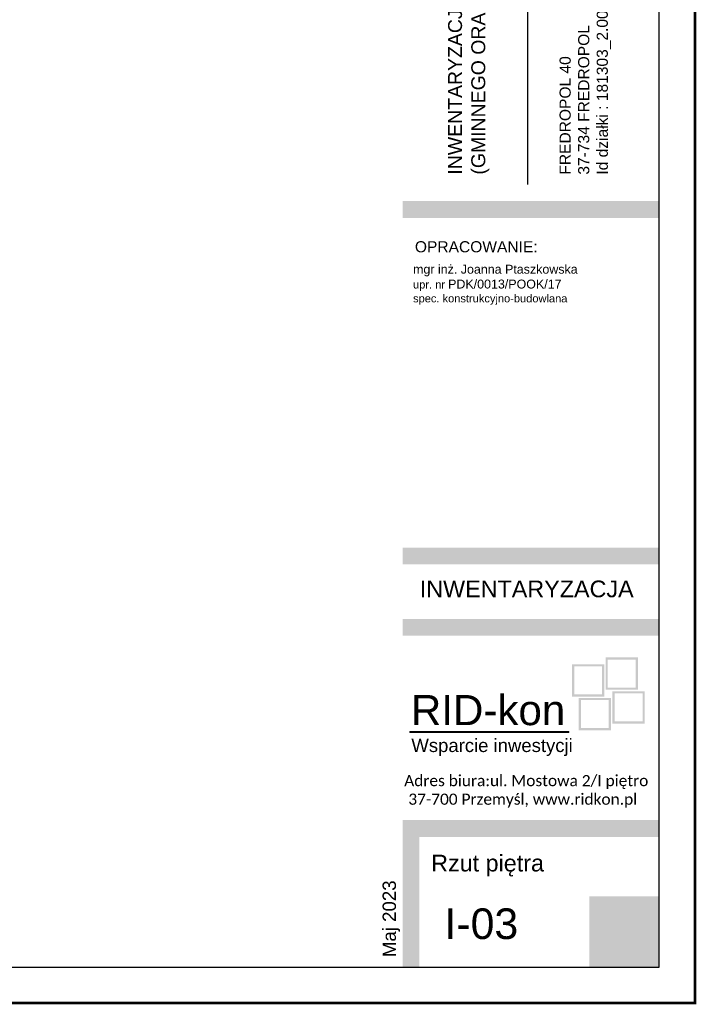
# Model space of a CAD drawing. Header units: inches. Extents: x 4551 to 8756, y -20806 to 359.
# Tile 15 of 35: x 7541 to 8756, y -9676 to -7907. Entities that reach past the tile are written whole.
import ezdxf

# ---------------------------------------------------------------- set-up
doc = ezdxf.new("R2010")
doc.units = ezdxf.units.IN
doc.header["$MEASUREMENT"] = 0
doc.layers.add('LOGO', color=7, linetype='Continuous', lineweight=0)
doc.styles.add('Arial', font='arial.ttf', dxfattribs={"height": 80})
doc.styles.get("Standard").update_dxf_attribs({"font": 'arial.ttf'})
doc.styles.add('tabelka', font='arial.ttf')

msp = doc.modelspace()

# ---------------------------------------------------------------- hatches: boundary and pattern name
at = {"transparency": 33554559}
h = msp.add_hatch(color=256, dxfattribs=at)
h.dxf.hatch_style = 1
h.paths.add_polyline_path([(8689.95, -8233.26), (8228.95, -8233.26), (8228.95, -8263.26), (8689.95, -8263.26)])
h = msp.add_hatch(color=256, dxfattribs=at)
h.dxf.hatch_style = 1
h.paths.add_polyline_path([(8689.95, -8855.56), (8228.95, -8855.56), (8228.95, -8885.56), (8689.95, -8885.56)])
h = msp.add_hatch(color=256, dxfattribs=at)
h.dxf.hatch_style = 1
h.paths.add_polyline_path([(8689.95, -8983.71), (8228.95, -8983.71), (8228.95, -9013.71), (8689.95, -9013.71)])
h = msp.add_hatch(color=256, dxfattribs=at)
h.dxf.hatch_style = 1
h.paths.add_polyline_path([(8689.95, -9345.18), (8228.95, -9345.18), (8228.95, -9609.45), (8258.95, -9609.45), (8258.95, -9375.48), (8689.95, -9375.48)])
h = msp.add_hatch(color=256, dxfattribs=at)
h.dxf.hatch_style = 1
h.paths.add_polyline_path([(8689.95, -9482.14), (8564.34, -9482.14), (8564.34, -9609.45), (8689.95, -9609.45)])
at = {"layer": 'LOGO'}
h = msp.add_hatch(color=1, dxfattribs=at)
h.dxf.hatch_style = 1
h.set_gradient(color1=(254, 254, 254), color2=(1, 1, 1), rotation=45, centered=1, tint=1)
h.paths.add_polyline_path([(8651.52, -9111.04), (8651.52, -9052.96), (8593.42, -9052.96), (8593.42, -9111.04)])
h.paths.add_polyline_path([(8647.59, -9056.89), (8647.59, -9107.11), (8597.35, -9107.11), (8597.35, -9056.89)], flags=16)
h = msp.add_hatch(color=1, dxfattribs=at)
h.dxf.hatch_style = 1
h.set_gradient(color1=(254, 254, 254), color2=(1, 1, 1), rotation=135, centered=1, tint=1)
h.paths.add_polyline_path([(8591.26, -9065.15), (8533.18, -9065.15), (8533.18, -9123.25), (8591.26, -9123.25)])
h.paths.add_polyline_path([(8537.11, -9069.07), (8587.33, -9069.07), (8587.33, -9119.32), (8537.11, -9119.32)], flags=16)
h = msp.add_hatch(color=1, dxfattribs=at)
h.dxf.hatch_style = 1
h.set_gradient(color1=(254, 254, 254), color2=(1, 1, 1), rotation=225, centered=1, tint=1)
h.paths.add_polyline_path([(8603.26, -9183.67), (8603.26, -9125.59), (8545.16, -9125.59), (8545.16, -9183.67)])
h.paths.add_polyline_path([(8599.33, -9129.52), (8599.33, -9179.74), (8549.09, -9179.74), (8549.09, -9129.52)], flags=16)
h = msp.add_hatch(color=1, dxfattribs=at)
h.dxf.hatch_style = 1
h.set_gradient(color1=(254, 254, 254), color2=(1, 1, 1), rotation=315, centered=1, tint=1)
h.paths.add_polyline_path([(8663.81, -9171.65), (8663.81, -9113.57), (8605.71, -9113.57), (8605.71, -9171.65)])
h.paths.add_polyline_path([(8659.88, -9117.5), (8659.88, -9167.72), (8609.64, -9167.72), (8609.64, -9117.5)], flags=16)
h = msp.add_hatch(color=256, dxfattribs=at)
h.dxf.hatch_style = 1
h.paths.add_polyline_path([(8527.76, -9185.72), (8242.23, -9185.72), (8242.23, -9187.62), (8527.76, -9187.62)])

# ---------------------------------------------------------------- linework, layer by layer
at = {"transparency": 33554687}
msp.add_line((8453.21, -6966.19), (8453.21, -8203.48), dxfattribs=at)
at = {"color": 2, "transparency": 33554687, "const_width": 5}
msp.add_lwpolyline([(4553.95, -9673.45), (8753.95, -9673.45), (8753.95, -6703.45), (4553.95, -6703.45)], close=True, dxfattribs=at)
at = {"transparency": 33554559}
msp.add_lwpolyline([(4617.95, -9609.45), (8689.95, -9609.45), (8689.95, -6767.45), (4617.95, -6767.45)], close=True, dxfattribs=at)
at = {"layer": 'LOGO'}
msp.add_lwpolyline([(8242.23, -9185.72), (8527.76, -9185.72), (8527.76, -9187.62), (8242.23, -9187.62)], close=True, dxfattribs=at)

# ---------------------------------------------------------------- texts
at = {"width": 1286.9247, "attachment_point": 1, "rotation": 90}
for s, insert, char_height in [('{\\fArial|b0|i0|c0|p34;INWENTARYZACJA BUDYNKU UŻYTECZNOŚCI PUBLICZNEJ \\P(GMINNEGO ORAZ OCHOTNICZEJ STRAŻY POŻARNEJ W FREDROPOLU)}', (8310.69, -8185.65), 25), ('FREDROPOL 40\\P37-734 FREDROPOL\\PId działki : 181303_2.0004.315/3', (8510.89, -8185.65), 20)]:
    msp.add_mtext(s, dxfattribs=dict(at, insert=insert, char_height=char_height))
at = {"insert": (8251.08, -8305.19), "char_height": 20, "width": 367.0633, "attachment_point": 1, "style": 'Arial'}
msp.add_mtext('OPRACOWANIE:', dxfattribs=at)
at = {"insert": (8247.77, -8347.52), "char_height": 16, "attachment_point": 1}
msp.add_mtext_dynamic_manual_height_columns('mgr inż. {\\fArial|b0|i0|c0|p34;Joanna Ptaszkowska\\P\\H0.88889x;upr. nr \\H1.125x;PDK/0013/POOK/17\\P\\fArial|b0|i0|c0|p34;\\H0.88889x;spec. konstrukcyjno-budowlana}', width=520.0873, gutter_width=12.5, heights=[-72.02], dxfattribs=at)
at = {"attachment_point": 1}
for s, insert, char_height, width in [('\\pxqc;INWENTARYZACJA', (8227.16, -8914.78), 30, 449.4222), ('\\pi4.9308;{\\fCalibri|b0|i0|c238|p34;Adres biura:ul. Mostowa 2/I piętro \\P\\pi12.358;37-700 Przemyśl, www.ridkon.pl}', (8226.89, -9264.14), 20, 464.4651), ('Rzut piętra', (8280.25, -9407.31), 30, 408.8639), ('I-03', (8304.24, -9503.67), 55, 163.8642)]:
    msp.add_mtext(s, dxfattribs=dict(at, insert=insert, char_height=char_height, width=width))
at = {"insert": (8193.04, -9591.3), "char_height": 24, "width": 629.5696, "attachment_point": 1, "rotation": 90, "style": 'tabelka'}
msp.add_mtext('Maj 2023', dxfattribs=at)
at = {"layer": 'LOGO', "attachment_point": 1}
for s, insert, char_height, width in [('RID-kon', (8243.93, -9120.42), 54.114, 339.3788), ('Wsparcie inwestycji', (8244.76, -9199.04), 23.7773, 351.8813)]:
    msp.add_mtext(s, dxfattribs=dict(at, insert=insert, char_height=char_height, width=width))

doc.saveas('drawing.dxf')
